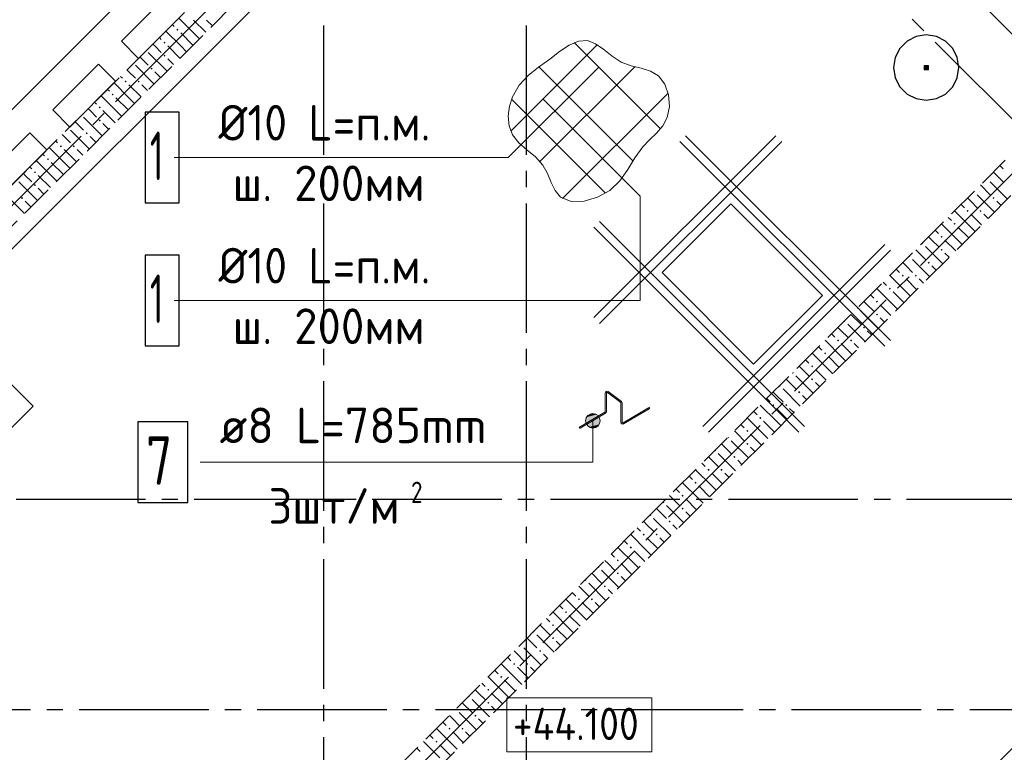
# Model space of a CAD drawing. Header units: millimetres. Extents: x 0 to 40165, y 0 to 42000.
# Tile 4 of 13: x 9173 to 15254, y 14007 to 18535. Entities that reach past the tile are written whole.
import ezdxf

# ---------------------------------------------------------------- set-up
doc = ezdxf.new("R2010")
doc.units = ezdxf.units.MM
doc.linetypes.add('______2', pattern=[270, 200, -70])
doc.linetypes.add('______5', pattern=[1100, 800, -100, 100, -100])
for name, color, linetype, lineweight in [('Высотные отметки', 7, 'Continuous', 25), ('ЖБ Перекрытие верхний уровень', 7, 'Continuous', 35), ('ЖБ Стена верхний уровень', 7, 'Continuous', 35), ('Обрамление проемов стержнями', 7, 'Continuous', 25), ('Общий01', 7, 'Continuous', 13), ('Оси', 40, '______5', 18), ('Позиционная метка линия выноска', 7, 'Continuous', 13), ('Позиционная метка номер позиции', 7, 'Continuous', 13)]:
    doc.layers.add(name, color=color, linetype=linetype, lineweight=lineweight)
doc.layers.add('Фиксатор', color=7, linetype='Continuous', lineweight=13, true_color=0x494949)
doc.styles.add('GOST 2.304-81', font='txt')
doc.styles.add('ISOCPEUR', font='txt')

msp = doc.modelspace()

# ---------------------------------------------------------------- hatches: boundary and pattern name
at = {"layer": 'ЖБ Стена верхний уровень', "linetype": 'Continuous', "lineweight": 18, "transparency": 33554687}
for points in [[(10141, 18473.1), (10147.5, 18479.6), (10154, 18473.1), (10147.5, 18466.6)], [(10061, 18393.1), (10067.5, 18399.6), (10074, 18393.1), (10067.5, 18386.6)], [(10061, 18313.1), (10067.5, 18319.6), (10074, 18313.1), (10067.5, 18306.6)], [(9981, 18233.1), (9987.5, 18239.6), (9994, 18233.1), (9987.5, 18226.6)], [(9821, 18153.1), (9827.5, 18159.6), (9834, 18153.1), (9827.5, 18146.6)], [(9901, 18153.1), (9907.5, 18159.6), (9914, 18153.1), (9907.5, 18146.6)], [(9741, 18073.1), (9747.5, 18079.6), (9754, 18073.1), (9747.5, 18066.6)], [(9661, 17993.1), (9667.5, 17999.6), (9674, 17993.1), (9667.5, 17986.6)], [(9661, 17913.1), (9667.5, 17919.6), (9674, 17913.1), (9667.5, 17906.6)], [(9581, 17833.1), (9587.5, 17839.6), (9594, 17833.1), (9587.5, 17826.6)], [(9421, 17753.1), (9427.5, 17759.6), (9434, 17753.1), (9427.5, 17746.6)], [(9501, 17753.1), (9507.5, 17759.6), (9514, 17753.1), (9507.5, 17746.6)], [(9341, 17673.1), (9347.5, 17679.6), (9354, 17673.1), (9347.5, 17666.6)], [(9261, 17593.1), (9267.5, 17599.6), (9274, 17593.1), (9267.5, 17586.6)], [(9261, 17513.1), (9267.5, 17519.6), (9274, 17513.1), (9267.5, 17506.6)], [(15150.2, 17556.9), (15154, 17553.1), (15147.5, 17546.6), (15143.7, 17550.4)], [(15070.2, 17476.9), (15074, 17473.1), (15067.5, 17466.6), (15063.7, 17470.4)], [(9181, 17433.1), (9187.5, 17439.6), (9194, 17433.1), (9187.5, 17426.6)], [(15181, 17433.1), (15187.5, 17439.6), (15194, 17433.1), (15187.5, 17426.6)], [(15021, 17353.1), (15027.5, 17359.6), (15034, 17353.1), (15027.5, 17346.6)], [(15101, 17353.1), (15107.5, 17359.6), (15114, 17353.1), (15107.5, 17346.6)], [(14941, 17273.1), (14947.5, 17279.6), (14954, 17273.1), (14947.5, 17266.6)], [(14750.2, 17156.9), (14754, 17153.1), (14747.5, 17146.6), (14743.7, 17150.4)], [(14861, 17193.1), (14867.5, 17199.6), (14874, 17193.1), (14867.5, 17186.6)], [(14861, 17113.1), (14867.5, 17119.6), (14874, 17113.1), (14867.5, 17106.6)], [(14670.2, 17076.9), (14674, 17073.1), (14667.5, 17066.6), (14663.7, 17070.4)], [(14781, 17033.1), (14787.5, 17039.6), (14794, 17033.1), (14787.5, 17026.6)], [(14621, 16953.1), (14627.5, 16959.6), (14634, 16953.1), (14627.5, 16946.6)], [(14701, 16953.1), (14707.5, 16959.6), (14714, 16953.1), (14707.5, 16946.6)], [(14541, 16873.1), (14547.5, 16879.6), (14554, 16873.1), (14547.5, 16866.6)], [(14461, 16793.1), (14467.5, 16799.6), (14474, 16793.1), (14467.5, 16786.6)], [(14350.2, 16756.9), (14354, 16753.1), (14347.5, 16746.6), (14343.7, 16750.4)], [(14270.2, 16676.9), (14274, 16673.1), (14267.5, 16666.6), (14263.7, 16670.4)], [(14461, 16713.1), (14467.5, 16719.6), (14474, 16713.1), (14467.5, 16706.6)], [(14381, 16633.1), (14387.5, 16639.6), (14394, 16633.1), (14387.5, 16626.6)], [(14221, 16553.1), (14227.5, 16559.6), (14234, 16553.1), (14227.5, 16546.6)], [(14301, 16553.1), (14307.5, 16559.6), (14314, 16553.1), (14307.5, 16546.6)], [(14141, 16473.1), (14147.5, 16479.6), (14154, 16473.1), (14147.5, 16466.6)], [(14061, 16393.1), (14067.5, 16399.6), (14074, 16393.1), (14067.5, 16386.6)], [(13950.2, 16356.9), (13954, 16353.1), (13947.5, 16346.6), (13943.7, 16350.4)], [(14061, 16313.1), (14067.5, 16319.6), (14074, 16313.1), (14067.5, 16306.6)], [(13870.2, 16276.9), (13874, 16273.1), (13867.5, 16266.6), (13863.7, 16270.4)], [(13981, 16233.1), (13987.5, 16239.6), (13994, 16233.1), (13987.5, 16226.6)], [(13821, 16153.1), (13827.5, 16159.6), (13834, 16153.1), (13827.5, 16146.6)], [(13901, 16153.1), (13907.5, 16159.6), (13914, 16153.1), (13907.5, 16146.6)], [(13741, 16073.1), (13747.5, 16079.6), (13754, 16073.1), (13747.5, 16066.6)], [(13661, 15993.1), (13667.5, 15999.6), (13674, 15993.1), (13667.5, 15986.6)], [(13550.2, 15956.9), (13554, 15953.1), (13547.5, 15946.6), (13543.7, 15950.4)], [(13470.2, 15876.9), (13474, 15873.1), (13467.5, 15866.6), (13463.7, 15870.4)], [(13661, 15913.1), (13667.5, 15919.6), (13674, 15913.1), (13667.5, 15906.6)], [(13581, 15833.1), (13587.5, 15839.6), (13594, 15833.1), (13587.5, 15826.6)], [(13421, 15753.1), (13427.5, 15759.6), (13434, 15753.1), (13427.5, 15746.6)], [(13501, 15753.1), (13507.5, 15759.6), (13514, 15753.1), (13507.5, 15746.6)], [(13341, 15673.1), (13347.5, 15679.6), (13354, 15673.1), (13347.5, 15666.6)], [(13261, 15593.1), (13267.5, 15599.6), (13274, 15593.1), (13267.5, 15586.6)], [(13150.2, 15556.9), (13154, 15553.1), (13147.5, 15546.6), (13143.7, 15550.4)], [(13261, 15513.1), (13267.5, 15519.6), (13274, 15513.1), (13267.5, 15506.6)], [(13070.2, 15476.9), (13074, 15473.1), (13067.5, 15466.6), (13063.7, 15470.4)], [(13181, 15433.1), (13187.5, 15439.6), (13194, 15433.1), (13187.5, 15426.6)], [(13021, 15353.1), (13027.5, 15359.6), (13034, 15353.1), (13027.5, 15346.6)], [(13101, 15353.1), (13107.5, 15359.6), (13114, 15353.1), (13107.5, 15346.6)], [(12941, 15273.1), (12947.5, 15279.6), (12954, 15273.1), (12947.5, 15266.6)], [(12750.2, 15156.9), (12754, 15153.1), (12747.5, 15146.6), (12743.7, 15150.4)], [(12861, 15193.1), (12867.5, 15199.6), (12874, 15193.1), (12867.5, 15186.6)], [(12861, 15113.1), (12867.5, 15119.6), (12874, 15113.1), (12867.5, 15106.6)], [(12670.2, 15076.9), (12674, 15073.1), (12667.5, 15066.6), (12663.7, 15070.4)], [(12781, 15033.1), (12787.5, 15039.6), (12794, 15033.1), (12787.5, 15026.6)], [(12621, 14953.1), (12627.5, 14959.6), (12634, 14953.1), (12627.5, 14946.6)], [(12701, 14953.1), (12707.5, 14959.6), (12714, 14953.1), (12707.5, 14946.6)], [(12541, 14873.1), (12547.5, 14879.6), (12554, 14873.1), (12547.5, 14866.6)], [(12461, 14793.1), (12467.5, 14799.6), (12474, 14793.1), (12467.5, 14786.6)], [(12350.2, 14756.9), (12354, 14753.1), (12347.5, 14746.6), (12343.7, 14750.4)], [(12461, 14713.1), (12467.5, 14719.6), (12474, 14713.1), (12467.5, 14706.6)], [(12270.2, 14676.9), (12274, 14673.1), (12267.5, 14666.6), (12263.7, 14670.4)], [(12381, 14633.1), (12387.5, 14639.6), (12394, 14633.1), (12387.5, 14626.6)], [(12221, 14553.1), (12227.5, 14559.6), (12234, 14553.1), (12227.5, 14546.6)], [(12301, 14553.1), (12307.5, 14559.6), (12314, 14553.1), (12307.5, 14546.6)], [(12141, 14473.1), (12147.5, 14479.6), (12154, 14473.1), (12147.5, 14466.6)], [(11950.2, 14356.9), (11954, 14353.1), (11947.5, 14346.6), (11943.7, 14350.4)], [(12061, 14393.1), (12067.5, 14399.6), (12074, 14393.1), (12067.5, 14386.6)], [(12061, 14313.1), (12067.5, 14319.6), (12074, 14313.1), (12067.5, 14306.6)], [(11870.2, 14276.9), (11874, 14273.1), (11867.5, 14266.6), (11863.7, 14270.4)], [(11981, 14233.1), (11987.5, 14239.6), (11994, 14233.1), (11987.5, 14226.6)], [(11821, 14153.1), (11827.5, 14159.6), (11834, 14153.1), (11827.5, 14146.6)], [(11901, 14153.1), (11907.5, 14159.6), (11914, 14153.1), (11907.5, 14146.6)], [(11741, 14073.1), (11747.5, 14079.6), (11754, 14073.1), (11747.5, 14066.6)]]:
    msp.add_hatch(color=7, dxfattribs=at).paths.add_polyline_path(points, flags=16)
at = {"layer": 'Позиционная метка номер позиции', "linetype": 'Continuous', "lineweight": 13, "transparency": 33554687}
for points in [[(12752, 16078.9), (12674.6, 16078.9), (12668.3, 16056.4)], [(12752, 16078.9), (12668.3, 16056.4), (12758.3, 16056.4)], [(12758.3, 16056.4), (12668.3, 16056.4), (12674.6, 16033.9)], [(12735.8, 16095.1), (12690.8, 16095.1), (12674.6, 16078.9)], [(12735.8, 16095.1), (12674.6, 16078.9), (12752, 16078.9)], [(12758.3, 16056.4), (12674.6, 16033.9), (12752, 16033.9)], [(12690.8, 16095.1), (12735.8, 16095.1), (12713.3, 16101.4)], [(12752, 16033.9), (12674.6, 16033.9), (12690.8, 16017.7)], [(12752, 16033.9), (12690.8, 16017.7), (12735.8, 16017.7)], [(12735.8, 16017.7), (12690.8, 16017.7), (12713.3, 16011.4)]]:
    msp.add_hatch(color=7, dxfattribs=at).paths.add_polyline_path(points)

# ---------------------------------------------------------------- linework, layer by layer
at = {"layer": 'Высотные отметки', "color": 7, "linetype": 'Continuous', "lineweight": 18, "transparency": 33554687}
msp.add_lwpolyline([(12182.1, 14009.6), (13077.3, 14009.6), (13077.3, 14343), (12182.1, 14343), (12182.1, 14009.6)], dxfattribs=at)
at = {"layer": 'ЖБ Перекрытие верхний уровень', "color": 7, "linetype": 'Continuous', "lineweight": 25, "transparency": 33554687}
for p, q in [((12749.9, 21605.4), (6195.1, 15050.6)), ((9801.3, 18402.2), (10084.2, 18685.1)), ((10190.2, 18579), (9907.4, 18296.2)), ((14710, 18430.8), (14653.8, 18402.2)), ((14772.3, 18440.7), (14710, 18430.8)), ((14834.6, 18430.8), (14772.3, 18440.7)), ((14890.8, 18402.2), (14834.6, 18430.8)), ((9907.4, 18296.2), (9801.3, 18402.2)), ((14653.8, 18402.2), (14609.2, 18357.6)), ((14935.4, 18357.6), (14890.8, 18402.2)), ((14609.2, 18357.6), (14580.5, 18301.4)), ((14964.1, 18301.4), (14935.4, 18357.6)), ((9377.1, 17978), (9659.9, 18260.8)), ((9659.9, 18260.8), (9766, 18154.8)), ((14580.5, 18301.4), (14570.6, 18239)), ((14974, 18239), (14964.1, 18301.4)), ((14570.6, 18239), (14580.5, 18176.7)), ((14964.1, 18176.7), (14974, 18239)), ((9766, 18154.8), (9483.1, 17871.9)), ((14580.5, 18176.7), (14609.2, 18120.5)), ((14935.4, 18120.5), (14964.1, 18176.7)), ((14609.2, 18120.5), (14653.8, 18075.9)), ((14653.8, 18075.9), (14710, 18047.3)), ((14834.6, 18047.3), (14890.8, 18075.9)), ((14890.8, 18075.9), (14935.4, 18120.5)), ((14710, 18047.3), (14772.3, 18037.4)), ((14772.3, 18037.4), (14834.6, 18047.3)), ((9483.1, 17871.9), (9377.1, 17978)), ((8952.8, 17553.7), (9235.6, 17836.6)), ((9235.6, 17836.6), (9341.7, 17730.5)), ((9341.7, 17730.5), (9058.9, 17447.7)), ((13564.7, 17397), (13140.4, 16972.7)), ((14130.4, 16831.3), (13564.7, 17397)), ((13140.4, 16972.7), (13706.1, 16407.1)), ((13706.1, 16407.1), (14130.4, 16831.3))]:
    msp.add_line(p, q, dxfattribs=at)
at = {"layer": 'ЖБ Перекрытие верхний уровень', "color": 7, "linetype": 'Continuous', "lineweight": 18, "transparency": 33554687}
for points in [[(14759, 18252.4), (14785.6, 18252.4), (14785.6, 18225.7), (14759, 18225.7), (14759, 18252.4)], [(14784, 18227.4), (14760.6, 18227.4), (14760.6, 18250.7), (14784, 18250.7), (14784, 18227.4)], [(14762.3, 18249), (14782.3, 18249), (14782.3, 18249), (14762.3, 18249), (14762.3, 18249), (14762.3, 18229), (14782.3, 18229), (14782.3, 18249), (14762.3, 18249)], [(14764, 18247.4), (14780.6, 18247.4), (14780.6, 18247.4), (14764, 18247.4), (14764, 18247.4), (14764, 18230.7), (14780.6, 18230.7), (14780.6, 18247.4), (14764, 18247.4)], [(14765.6, 18245.7), (14779, 18245.7), (14779, 18245.7), (14765.6, 18245.7), (14765.6, 18245.7), (14765.6, 18232.4), (14779, 18232.4), (14779, 18245.7), (14765.6, 18245.7)], [(14767.3, 18244), (14777.3, 18244), (14777.3, 18234), (14767.3, 18234), (14767.3, 18244)], [(14775.6, 18235.7), (14769, 18235.7), (14769, 18242.4), (14775.6, 18242.4), (14775.6, 18235.7)], [(14770.6, 18240.7), (14774, 18240.7), (14774, 18237.4), (14770.6, 18237.4), (14770.6, 18240.7)]]:
    msp.add_lwpolyline(points, dxfattribs=at)
at = {"layer": 'ЖБ Стена верхний уровень', "color": 251, "linetype": '______2', "lineweight": 13, "true_color": 0x656565, "transparency": 33554687}
for p, q in [((12841.9, 21230.7), (6661.8, 15050.6)), ((6916.3, 15050.6), (12969.1, 21103.4)), ((15832.9, 18239.6), (9780.1, 12186.8)), ((11144.8, 13296.9), (15960.2, 18112.3))]:
    msp.add_line(p, q, dxfattribs=at)
at = {"layer": 'ЖБ Стена верхний уровень', "color": 9, "linetype": 'Continuous', "lineweight": 18, "true_color": 0xc7c7c7, "transparency": 33554687}
for p, q in [((10115.9, 18504.7), (10127.5, 18493.1)), ((10247.5, 18453.1), (10155.9, 18544.7)), ((10247.5, 18533.1), (10323.2, 18457.4)), ((10327.5, 18533.1), (10363.2, 18497.4)), ((10167.5, 18373.1), (10075.9, 18464.7)), ((10167.5, 18453.1), (10243.2, 18377.4)), ((10247.5, 18453.1), (10283.2, 18417.4)), ((10007.5, 18373.1), (9995.9, 18384.7)), ((10047.5, 18333.1), (10007.5, 18373.1)), ((10035.9, 18424.7), (10047.5, 18413.1)), ((10087.5, 18373.1), (10163.2, 18297.4)), ((10167.5, 18373.1), (10203.2, 18337.4)), ((9915.9, 18304.7), (9967.5, 18253.1)), ((9967.5, 18333.1), (10083.2, 18217.4)), ((9887.5, 18253.1), (10003.2, 18137.4)), ((10087.5, 18293.1), (10123.2, 18257.4)), ((9795.9, 18184.7), (9807.5, 18173.1)), ((9847.5, 18213.1), (9835.9, 18224.7)), ((9887.5, 18173.1), (9847.5, 18213.1)), ((10007.5, 18213.1), (10043.2, 18177.4)), ((9847.5, 18053.1), (9755.9, 18144.7)), ((9847.5, 18133.1), (9923.2, 18057.4)), ((9927.5, 18133.1), (9963.2, 18097.4)), ((9767.5, 17973.1), (9675.9, 18064.7)), ((9715.9, 18104.7), (9727.5, 18093.1)), ((9635.9, 18024.7), (9647.5, 18013.1)), ((9767.5, 18053.1), (9843.2, 17977.4)), ((9847.5, 18053.1), (9883.2, 18017.4)), ((9607.5, 17973.1), (9595.9, 17984.7)), ((9647.5, 17933.1), (9607.5, 17973.1)), ((9687.5, 17973.1), (9763.2, 17897.4)), ((9767.5, 17973.1), (9803.2, 17937.4)), ((9515.9, 17904.7), (9567.5, 17853.1)), ((9567.5, 17933.1), (9683.2, 17817.4)), ((9687.5, 17893.1), (9723.2, 17857.4)), ((9447.5, 17813.1), (9435.9, 17824.7)), ((9487.5, 17853.1), (9603.2, 17737.4)), ((9395.9, 17784.7), (9407.5, 17773.1)), ((9487.5, 17773.1), (9447.5, 17813.1)), ((9607.5, 17813.1), (9643.2, 17777.4)), ((9315.9, 17704.7), (9327.5, 17693.1)), ((9447.5, 17653.1), (9355.9, 17744.7)), ((9447.5, 17733.1), (9523.2, 17657.4)), ((9527.5, 17733.1), (9563.2, 17697.4)), ((9367.5, 17573.1), (9275.9, 17664.7)), ((9367.5, 17653.1), (9443.2, 17577.4)), ((9447.5, 17653.1), (9483.2, 17617.4)), ((9207.5, 17573.1), (9195.9, 17584.7)), ((9235.9, 17624.7), (9247.5, 17613.1)), ((15207.5, 17573.1), (15187, 17593.6)), ((15227, 17633.6), (15247.5, 17613.1)), ((9167.5, 17533.1), (9283.2, 17417.4)), ((9247.5, 17533.1), (9207.5, 17573.1)), ((9287.5, 17573.1), (9363.2, 17497.4)), ((9367.5, 17573.1), (9403.2, 17537.4)), ((15107, 17513.6), (15167.5, 17453.1)), ((15167.5, 17533.1), (15274.2, 17426.4)), ((15247.5, 17533.1), (15207.5, 17573.1)), ((9087.5, 17453.1), (9203.2, 17337.4)), ((9287.5, 17493.1), (9323.2, 17457.4)), ((15087.5, 17453.1), (15194.2, 17346.4)), ((9207.5, 17413.1), (9243.2, 17377.4)), ((14987, 17393.6), (15007.5, 17373.1)), ((15047.5, 17413.1), (15027, 17433.6)), ((15087.5, 17373.1), (15047.5, 17413.1)), ((15207.5, 17413.1), (15234.2, 17386.4)), ((15047.5, 17253.1), (14947, 17353.6)), ((15047.5, 17333.1), (15114.2, 17266.4)), ((15127.5, 17333.1), (15154.2, 17306.4)), ((14967.5, 17173.1), (14867, 17273.6)), ((14907, 17313.6), (14927.5, 17293.1)), ((14827, 17233.6), (14847.5, 17213.1)), ((14967.5, 17253.1), (15034.2, 17186.4)), ((15047.5, 17253.1), (15074.2, 17226.4)), ((14807.5, 17173.1), (14787, 17193.6)), ((14847.5, 17133.1), (14807.5, 17173.1)), ((14887.5, 17173.1), (14954.2, 17106.4)), ((14967.5, 17173.1), (14994.2, 17146.4)), ((14707, 17113.6), (14767.5, 17053.1)), ((14767.5, 17133.1), (14874.2, 17026.4)), ((14887.5, 17093.1), (14914.2, 17066.4)), ((14647.5, 17013.1), (14627, 17033.6)), ((14687.5, 17053.1), (14794.2, 16946.4)), ((14587, 16993.6), (14607.5, 16973.1)), ((14687.5, 16973.1), (14647.5, 17013.1)), ((14807.5, 17013.1), (14834.2, 16986.4)), ((14507, 16913.6), (14527.5, 16893.1)), ((14647.5, 16853.1), (14547, 16953.6)), ((14647.5, 16933.1), (14714.2, 16866.4)), ((14727.5, 16933.1), (14754.2, 16906.4)), ((14567.5, 16773.1), (14467, 16873.6)), ((14567.5, 16853.1), (14634.2, 16786.4)), ((14647.5, 16853.1), (14674.2, 16826.4)), ((14407.5, 16773.1), (14387, 16793.6)), ((14427, 16833.6), (14447.5, 16813.1)), ((14367.5, 16733.1), (14474.2, 16626.4)), ((14447.5, 16733.1), (14407.5, 16773.1)), ((14487.5, 16773.1), (14554.2, 16706.4)), ((14567.5, 16773.1), (14594.2, 16746.4)), ((14307, 16713.6), (14367.5, 16653.1)), ((14487.5, 16693.1), (14514.2, 16666.4)), ((14247.5, 16613.1), (14227, 16633.6)), ((14287.5, 16573.1), (14247.5, 16613.1)), ((14287.5, 16653.1), (14394.2, 16546.4)), ((14407.5, 16613.1), (14434.2, 16586.4)), ((14247.5, 16453.1), (14147, 16553.6)), ((14187, 16593.6), (14207.5, 16573.1)), ((14107, 16513.6), (14127.5, 16493.1)), ((14247.5, 16533.1), (14314.2, 16466.4)), ((14327.5, 16533.1), (14354.2, 16506.4)), ((14027, 16433.6), (14047.5, 16413.1)), ((14167.5, 16373.1), (14067, 16473.6)), ((14167.5, 16453.1), (14234.2, 16386.4)), ((14247.5, 16453.1), (14274.2, 16426.4)), ((14007.5, 16373.1), (13987, 16393.6)), ((14047.5, 16333.1), (14007.5, 16373.1)), ((14087.5, 16373.1), (14154.2, 16306.4)), ((14167.5, 16373.1), (14194.2, 16346.4)), ((13907, 16313.6), (13967.5, 16253.1)), ((13967.5, 16333.1), (14074.2, 16226.4)), ((13887.5, 16253.1), (13994.2, 16146.4)), ((14087.5, 16293.1), (14114.2, 16266.4)), ((13787, 16193.6), (13807.5, 16173.1)), ((13847.5, 16213.1), (13827, 16233.6)), ((13887.5, 16173.1), (13847.5, 16213.1)), ((14007.5, 16213.1), (14034.2, 16186.4)), ((13847.5, 16053.1), (13747, 16153.6)), ((13847.5, 16133.1), (13914.2, 16066.4)), ((13927.5, 16133.1), (13954.2, 16106.4)), ((13767.5, 15973.1), (13667, 16073.6)), ((13707, 16113.6), (13727.5, 16093.1)), ((13607.5, 15973.1), (13587, 15993.6)), ((13627, 16033.6), (13647.5, 16013.1)), ((13767.5, 16053.1), (13834.2, 15986.4)), ((13847.5, 16053.1), (13874.2, 16026.4)), ((13567.5, 15933.1), (13674.2, 15826.4)), ((13647.5, 15933.1), (13607.5, 15973.1)), ((13687.5, 15973.1), (13754.2, 15906.4)), ((13767.5, 15973.1), (13794.2, 15946.4)), ((13507, 15913.6), (13567.5, 15853.1)), ((13687.5, 15893.1), (13714.2, 15866.4)), ((13447.5, 15813.1), (13427, 15833.6)), ((13487.5, 15773.1), (13447.5, 15813.1)), ((13487.5, 15853.1), (13594.2, 15746.4)), ((13607.5, 15813.1), (13634.2, 15786.4)), ((13447.5, 15653.1), (13347, 15753.6)), ((13387, 15793.6), (13407.5, 15773.1)), ((13307, 15713.6), (13327.5, 15693.1)), ((13447.5, 15733.1), (13514.2, 15666.4)), ((13527.5, 15733.1), (13554.2, 15706.4)), ((13227, 15633.6), (13247.5, 15613.1)), ((13367.5, 15573.1), (13267, 15673.6)), ((13367.5, 15653.1), (13434.2, 15586.4)), ((13447.5, 15653.1), (13474.2, 15626.4)), ((13207.5, 15573.1), (13187, 15593.6)), ((13247.5, 15533.1), (13207.5, 15573.1)), ((13287.5, 15573.1), (13354.2, 15506.4)), ((13367.5, 15573.1), (13394.2, 15546.4)), ((13107, 15513.6), (13167.5, 15453.1)), ((13167.5, 15533.1), (13274.2, 15426.4)), ((13087.5, 15453.1), (13194.2, 15346.4)), ((13287.5, 15493.1), (13314.2, 15466.4)), ((12987, 15393.6), (13007.5, 15373.1)), ((13047.5, 15413.1), (13027, 15433.6)), ((13087.5, 15373.1), (13047.5, 15413.1)), ((13207.5, 15413.1), (13234.2, 15386.4)), ((13047.5, 15253.1), (12947, 15353.6)), ((13047.5, 15333.1), (13114.2, 15266.4)), ((13127.5, 15333.1), (13154.2, 15306.4)), ((12967.5, 15173.1), (12867, 15273.6)), ((12907, 15313.6), (12927.5, 15293.1)), ((12827, 15233.6), (12847.5, 15213.1)), ((12967.5, 15253.1), (13034.2, 15186.4)), ((13047.5, 15253.1), (13074.2, 15226.4)), ((12807.5, 15173.1), (12787, 15193.6)), ((12847.5, 15133.1), (12807.5, 15173.1)), ((12887.5, 15173.1), (12954.2, 15106.4)), ((12967.5, 15173.1), (12994.2, 15146.4)), ((12707, 15113.6), (12767.5, 15053.1)), ((12767.5, 15133.1), (12874.2, 15026.4)), ((12887.5, 15093.1), (12914.2, 15066.4)), ((12647.5, 15013.1), (12627, 15033.6)), ((12687.5, 15053.1), (12794.2, 14946.4)), ((12587, 14993.6), (12607.5, 14973.1)), ((12687.5, 14973.1), (12647.5, 15013.1)), ((12807.5, 15013.1), (12834.2, 14986.4)), ((12507, 14913.6), (12527.5, 14893.1)), ((12647.5, 14853.1), (12547, 14953.6)), ((12647.5, 14933.1), (12714.2, 14866.4)), ((12727.5, 14933.1), (12754.2, 14906.4)), ((12567.5, 14773.1), (12467, 14873.6)), ((12567.5, 14853.1), (12634.2, 14786.4)), ((12647.5, 14853.1), (12674.2, 14826.4)), ((12407.5, 14773.1), (12387, 14793.6)), ((12427, 14833.6), (12447.5, 14813.1)), ((12367.5, 14733.1), (12474.2, 14626.4)), ((12447.5, 14733.1), (12407.5, 14773.1)), ((12487.5, 14773.1), (12554.2, 14706.4)), ((12567.5, 14773.1), (12594.2, 14746.4)), ((12307, 14713.6), (12367.5, 14653.1)), ((12487.5, 14693.1), (12514.2, 14666.4)), ((12247.5, 14613.1), (12227, 14633.6)), ((12287.5, 14573.1), (12247.5, 14613.1)), ((12287.5, 14653.1), (12394.2, 14546.4)), ((12407.5, 14613.1), (12434.2, 14586.4)), ((12247.5, 14453.1), (12147, 14553.6)), ((12187, 14593.6), (12207.5, 14573.1)), ((12167.5, 14373.1), (12067, 14473.6)), ((12107, 14513.6), (12127.5, 14493.1)), ((12247.5, 14533.1), (12314.2, 14466.4)), ((12327.5, 14533.1), (12354.2, 14506.4)), ((12027, 14433.6), (12047.5, 14413.1)), ((12167.5, 14453.1), (12234.2, 14386.4)), ((12247.5, 14453.1), (12274.2, 14426.4)), ((12007.5, 14373.1), (11987, 14393.6)), ((12047.5, 14333.1), (12007.5, 14373.1)), ((12087.5, 14373.1), (12154.2, 14306.4)), ((12167.5, 14373.1), (12194.2, 14346.4)), ((11907, 14313.6), (11967.5, 14253.1)), ((11967.5, 14333.1), (12074.2, 14226.4)), ((12087.5, 14293.1), (12114.2, 14266.4)), ((11847.5, 14213.1), (11827, 14233.6)), ((11887.5, 14253.1), (11994.2, 14146.4)), ((11787, 14193.6), (11807.5, 14173.1)), ((11887.5, 14173.1), (11847.5, 14213.1)), ((12007.5, 14213.1), (12034.2, 14186.4)), ((11707, 14113.6), (11727.5, 14093.1)), ((11847.5, 14053.1), (11747, 14153.6)), ((11847.5, 14133.1), (11914.2, 14066.4)), ((11927.5, 14133.1), (11954.2, 14106.4)), ((11767.5, 13973.1), (11667, 14073.6)), ((11767.5, 14053.1), (11834.2, 13986.4)), ((11847.5, 14053.1), (11874.2, 14026.4)), ((11627, 14033.6), (11647.5, 14013.1))]:
    msp.add_line(p, q, dxfattribs=at)
at = {"layer": 'Обрамление проемов стержнями', "color": 7, "linetype": 'Continuous', "lineweight": 25, "transparency": 33554687}
for p, q in [((13844, 17817.7), (12719.7, 16693.5)), ((13844, 17817.7), (12719.7, 16693.5)), ((13285.4, 17817.7), (14551.1, 16552)), ((13285.4, 17817.7), (14551.1, 16552)), ((13879.4, 17782.4), (12755.1, 16658.1)), ((13879.4, 17782.4), (12755.1, 16658.1)), ((13250, 17782.4), (14515.8, 16516.7)), ((13250, 17782.4), (14515.8, 16516.7)), ((12755.1, 17287.4), (14020.8, 16021.7)), ((12755.1, 17287.4), (14020.8, 16021.7)), ((12719.7, 17252.1), (13985.4, 15986.3)), ((12719.7, 17252.1), (13985.4, 15986.3)), ((14515.8, 17146), (13391.5, 16021.7)), ((14515.8, 17146), (13391.5, 16021.7)), ((14551.1, 17110.6), (13426.8, 15986.3)), ((14551.1, 17110.6), (13426.8, 15986.3))]:
    msp.add_line(p, q, dxfattribs=at)
at = {"layer": 'Общий01', "color": 7, "linetype": 'Continuous', "lineweight": 13, "transparency": 33554687}
for p, q in [((12807.3, 16236.6), (12889.6, 16174.4)), ((12789.7, 16111.9), (12789.7, 16227.8)), ((12797, 16111.9), (12797, 16227.8)), ((12802.9, 16230.7), (12885.2, 16168.5)), ((12886.6, 16047.2), (12886.6, 16165.6)), ((12894, 16047.2), (12894, 16165.6)), ((12899.5, 16044), (13057.7, 16137)), ((12903.3, 16037.7), (13061.5, 16130.7)), ((12631.2, 16016.7), (12787.8, 16108.7)), ((12635, 16010.3), (12791.6, 16102.4))]:
    msp.add_line(p, q, dxfattribs=at)
for centre, radius, start, end in [((12800.7, 16227.8), 11, 52.90778, 180), ((12800.7, 16227.8), 3.67, 52.90778, 180), ((12883, 16165.6), 3.67, 0, 52.90778), ((12883, 16165.6), 11, 0, 52.90778), ((13059.6, 16133.9), 3.67, 300.44704, 120.44704), ((12786, 16111.9), 3.67, 300.44704, 0), ((12786, 16111.9), 11, 300.44704, 0), ((12633.1, 16013.5), 3.67, 120.44704, 300.44704), ((12897.7, 16047.2), 11, 180, 300.44704), ((12897.7, 16047.2), 3.67, 180, 300.44704)]:
    msp.add_arc(centre, radius, start, end, dxfattribs=at)
at = {"layer": 'Оси', "color": 8, "linetype": '______5', "lineweight": -3, "transparency": 33554687}
for p, q in [((11050.5, 40500), (11050.5, 7060)), ((12300.5, 40500), (12300.5, 7060)), ((6654.7, 14916.2), (17398.5, 25660)), ((9292.2, 11571.6), (20389.5, 22669)), ((11716.2, 21507.9), (18810.7, 14413.3)), ((18750.5, 15570), (3600, 15570)), ((16940.5, 14270), (3600, 14270)), ((16940.5, 14270), (3600, 14270))]:
    msp.add_line(p, q, dxfattribs=at)
at = {"layer": 'Позиционная метка линия выноска', "color": 251, "linetype": 'Continuous', "lineweight": 13, "true_color": 0x494949, "transparency": 33554687}
for points in [[(13089.4, 11493.8), (12113.5, 12469.6), (10876.1, 11232.2), (7609.3, 14499), (9256.8, 16146.6), (8705.3, 16698.1), (13039.9, 21032.7)], [(12742.9, 11472.6), (17508.8, 16238.5), (12714.6, 21032.7)]]:
    msp.add_lwpolyline(points, dxfattribs=at)
at = {"layer": 'Позиционная метка номер позиции', "color": 7, "linetype": 'Continuous', "lineweight": 35, "transparency": 33554687}
for p, q in [((12205.6, 17846.7), (12739.4, 18380.6)), ((12597.8, 18393.7), (13130.4, 17861.1)), ((12379.3, 18243.5), (12961.1, 17661.7)), ((12386.5, 17658.9), (12972.4, 18244.8)), ((12526.6, 17430.3), (13178.3, 18082)), ((12210, 18044.1), (12791.7, 17462.4))]:
    msp.add_line(p, q, dxfattribs=at)
at = {"layer": 'Позиционная метка номер позиции', "color": 7, "linetype": 'Continuous', "lineweight": 13, "transparency": 33554687}
for p, q in [((12668.3, 16056.4), (12668.3, 16056.4)), ((12713.3, 16101.4), (12713.3, 16101.4)), ((12758.3, 16056.4), (12758.3, 16056.4)), ((12713.3, 16011.4), (12713.3, 16011.4))]:
    msp.add_line(p, q, dxfattribs=at)
at = {"layer": 'Позиционная метка номер позиции', "color": 7, "linetype": '______2', "lineweight": 13, "transparency": 33554687}
msp.add_lwpolyline([(12448.2, 18291.5), (12378.2, 18242.7), (12313, 18190.2), (12257.3, 18130.3), (12215.9, 18059.2), (12197.7, 18000.5), (12190.6, 17938.7), (12196.2, 17878.6), (12215.9, 17824.5), (12255.4, 17774.2), (12305.9, 17730.8), (12358.4, 17687.2), (12404, 17636.5), (12432.5, 17584.5), (12456, 17529.5), (12481, 17478.6), (12514.2, 17438.9), (12579, 17412), (12659, 17413.3), (12742.2, 17437.5), (12817.1, 17479.2), (12880.6, 17539.8), (12929.3, 17609.2), (12973.2, 17681.2), (13022.5, 17749.6), (13063.6, 17792.4), (13106.2, 17834.4), (13144.4, 17879.2), (13172.5, 17930.7), (13186.1, 17998.4), (13181, 18069.9), (13158.3, 18136.1), (13119.2, 18187.6), (13069.2, 18217.4), (13010.8, 18235.4), (12948.7, 18251), (12887.9, 18273.6), (12832, 18309.1), (12780.2, 18350.3), (12730.1, 18386.5), (12679.5, 18407), (12624.3, 18403.3), (12566.9, 18378), (12507.9, 18338.3), (12448.2, 18291.5)], dxfattribs=at)
at = {"layer": 'Позиционная метка номер позиции', "color": 7, "linetype": 'Continuous', "lineweight": 13, "transparency": 33554687}
for points in [[(12749.2, 18242.3), (12190.6, 17683.7), (10127.2, 17683.7)], [(12404.1, 18045.2), (13005.2, 17444.2), (13005.2, 16800.3), (10127.2, 16800.3)], [(12713.3, 16056.4), (12713.3, 15800.3), (10287.2, 15800.3)]]:
    msp.add_lwpolyline(points, dxfattribs=at)
at = {"layer": 'Позиционная метка номер позиции', "color": 7, "linetype": 'Continuous', "lineweight": 25, "transparency": 33554687}
for points in [[(9947.2, 17403.7), (10157.2, 17403.7), (10157.2, 17963.7), (9947.2, 17963.7), (9947.2, 17403.7)], [(9947.2, 16520.3), (10157.2, 16520.3), (10157.2, 17080.3), (9947.2, 17080.3), (9947.2, 16520.3)]]:
    msp.add_lwpolyline(points, dxfattribs=at)
at = {"layer": 'Позиционная метка номер позиции', "color": 7, "linetype": 'Continuous', "lineweight": 13, "transparency": 33554687}
msp.add_circle((12713.3, 16056.4), 45, dxfattribs=at)
at = {"layer": 'Фиксатор', "color": 7, "linetype": 'Continuous', "lineweight": 25, "transparency": 33554687}
msp.add_lwpolyline([(9902.2, 15550.3), (10212.2, 15550.3), (10212.2, 16050.3), (9902.2, 16050.3), (9902.2, 15550.3)], dxfattribs=at)

# ---------------------------------------------------------------- texts
at = {"layer": 'Высотные отметки', "color": 7, "linetype": 'Continuous', "lineweight": 18, "transparency": 33554687, "insert": (12219.1, 14083), "char_height": 200, "width": 931.942, "attachment_point": 7, "style": 'GOST 2.304-81'}
msp.add_mtext('\\W1.11;+44.100', dxfattribs=at)
at = {"layer": 'Позиционная метка номер позиции', "color": 7, "linetype": 'Continuous', "lineweight": 25, "transparency": 33554687, "attachment_point": 7, "style": 'ISOCPEUR'}
for s, insert, char_height, width in [('\\W0.94;Ø10 L=п.м.', (10400.5, 17788.2), 220, 1488.69), ('\\W0.56;1', (9977.2, 17543.7), 300, 233.333), ('\\W0.96;ш. 200мм', (10488.5, 17414.2), 220, 1315.48), ('\\W0.94;Ø10 L=п.м.', (10400.5, 16904.8), 220, 1488.69), ('\\W0.56;1', (9977.2, 16660.3), 300, 233.333), ('\\W0.96;ш. 200мм', (10488.5, 16530.8), 220, 1315.48)]:
    msp.add_mtext(s, dxfattribs=dict(at, insert=insert, char_height=char_height, width=width))
at = {"layer": 'Фиксатор', "color": 7, "linetype": 'Continuous', "lineweight": 13, "transparency": 33554687, "attachment_point": 7, "style": 'ISOCPEUR'}
for s, insert, char_height, width in [('\\W0.98;ø8 L=785mm ', (10407.2, 15917.7), 220, 1888.528), ('\\W0.78;7', (9952.2, 15660.3), 300, 326.407)]:
    msp.add_mtext(s, dxfattribs=dict(at, insert=insert, char_height=char_height, width=width))
at = {"layer": 'Фиксатор', "color": 7, "linetype": 'Continuous', "lineweight": 25, "transparency": 33554687, "attachment_point": 7, "style": 'ISOCPEUR'}
for s, insert, char_height, width in [('\\W0.95;3шт/м', (10710.4, 15419.9), 220, 984.303), ('\\W0.78;2', (11590.4, 15548.2), 132, 143.621)]:
    msp.add_mtext(s, dxfattribs=dict(at, insert=insert, char_height=char_height, width=width))

doc.saveas('drawing.dxf')
